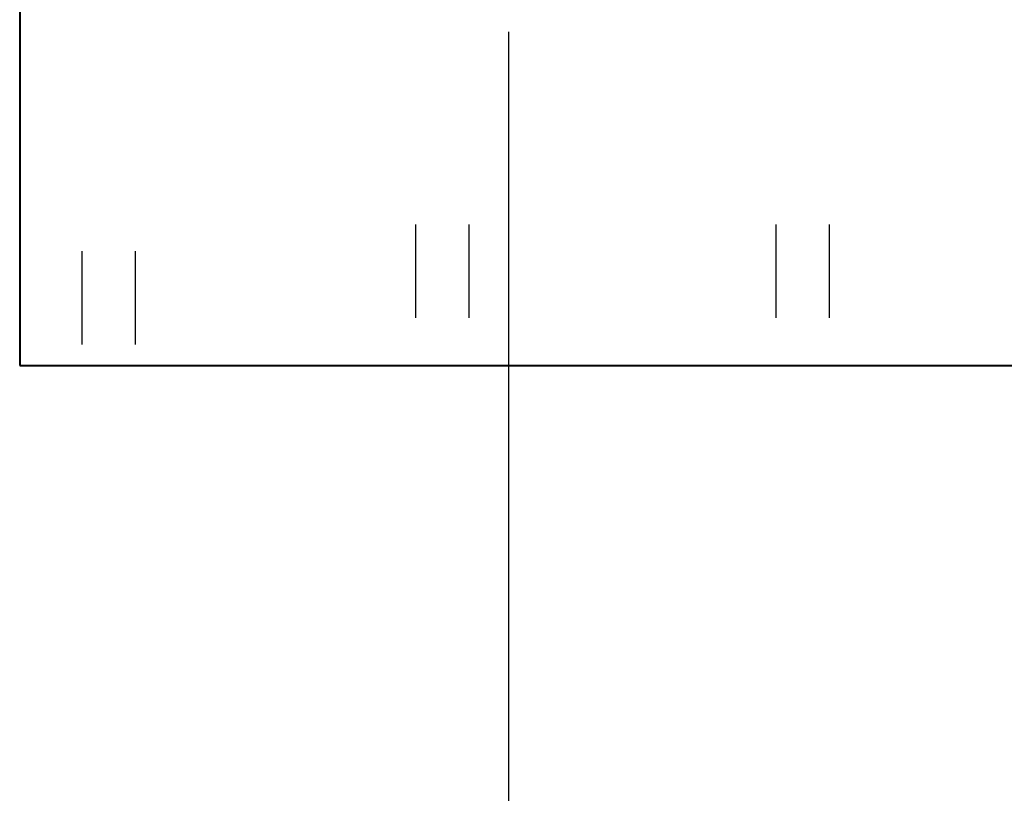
# Model space of a CAD drawing. Header units: millimetres. Extents: x -3143211 to -2549809, y 1060331 to 1394375.
# Tile 8 of 151: x -3052035 to -3048866, y 1083124 to 1085614. Entities that reach past the tile are written whole.
import ezdxf

# ---------------------------------------------------------------- set-up
doc = ezdxf.new("R2010")
doc.units = ezdxf.units.MM
doc.layers.add('7', color=2, linetype='Continuous')
doc.layers.add('размер', color=34, linetype='Continuous')

msp = doc.modelspace()

# ---------------------------------------------------------------- linework, layer by layer
at = {"lineweight": 40}
for p, q in [((-3052034.528, 1088821.59191), (-3052034.528, 1084501.59191)), ((-3052034.528, 1084501.59191), (-3044258.528, 1084501.59191))]:
    msp.add_line(p, q, dxfattribs=at)
at = {"layer": '7', "color": 188}
for p, q in [((-3050760.9387, 1084955.10062), (-3050760.9387, 1084654.88444)), ((-3050589.17843, 1084955.10062), (-3050589.17843, 1084654.88444)), ((-3049601.55581, 1084955.10062), (-3049601.55581, 1084654.88444)), ((-3049429.79553, 1084955.10062), (-3049429.79553, 1084654.88444)), ((-3051834.44146, 1084869.32466), (-3051834.44146, 1084569.10848)), ((-3051662.68119, 1084869.32466), (-3051662.68119, 1084569.10848))]:
    msp.add_line(p, q, dxfattribs=at)
at = {"layer": 'размер', "color": 188}
msp.add_line((-3050461.00216, 1085575.29695), (-3050461.00216, 1080415.61864), dxfattribs=at)

doc.saveas('drawing.dxf')
